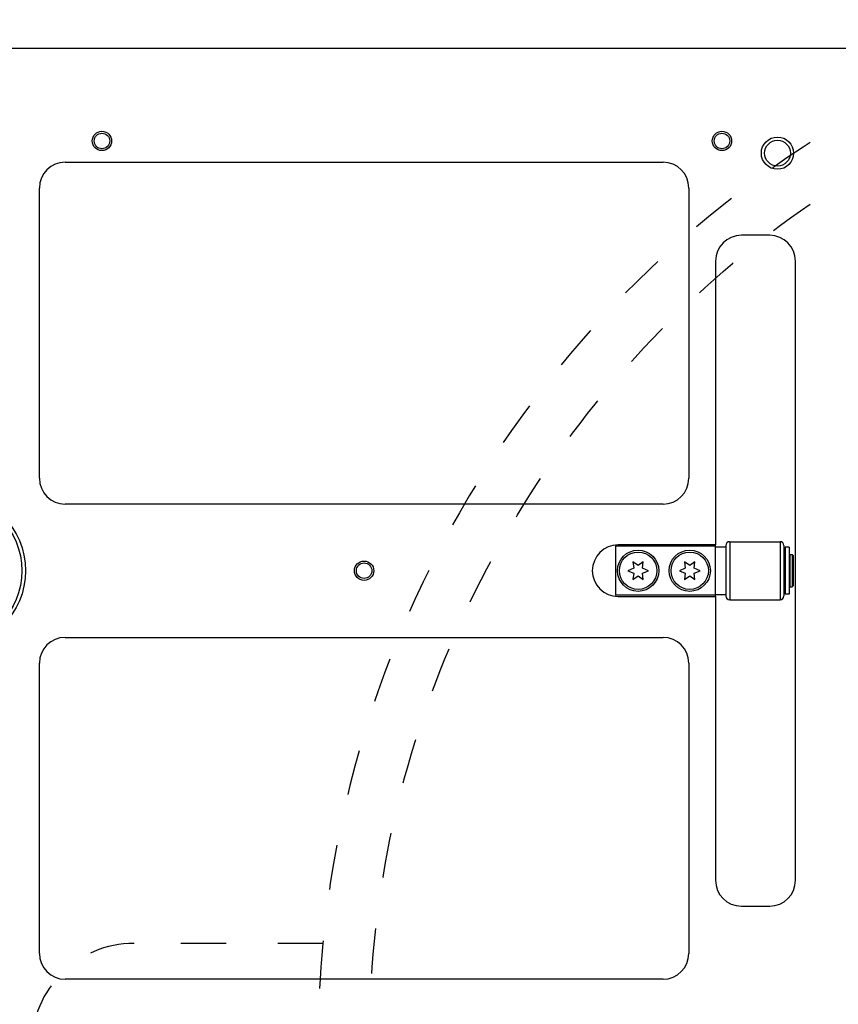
# Model space of a CAD drawing. Extents: x -1765 to 4890, y -3431 to 1272.
# Tile 170 of 189: x 1869 to 1996, y -1715 to -1563. Entities that reach past the tile are written whole.
import ezdxf

# ---------------------------------------------------------------- set-up
doc = ezdxf.new("R2010")
doc.units = 0
doc.linetypes.add('DASHED', pattern=[15, 7, -8])
doc.layers.get('0').update_dxf_attribs({"linetype": 'CONTINUOUS'})
doc.layers.add('1', color=7, linetype='CONTINUOUS')

# ---------------------------------------------------------------- blocks, each defined once
blk = doc.blocks.new('HEADPLATE_EG__455', base_point=(1534.3, -2091.02))
at = {"layer": '1', "color": 7, "linetype": 'DASHED'}
blk.add_line((1916.13, -1706), (1886.86, -1706), dxfattribs=at)
blk.add_circle((2082.06, -1721.88), 158.75, dxfattribs=at)
for centre, radius, start, end in [((2082.06, -1721.88), 166.69, 107.3657, 174.535), ((1886.86, -1721.88), 15.88, 90, -90), ((2082.06, -1721.88), 166.69, 174.535, -107.3657)]:
    blk.add_arc(centre, radius, start, end, dxfattribs=at)
blk = doc.blocks.new('DUT_BOARD__677', base_point=(2287.82, -1437.57))
at = {"color": 1, "linetype": 'CONTINUOUS'}
for p, q in [((1876.18, -1584.89), (1968.86, -1584.89)), ((1872.18, -1633.89), (1872.18, -1588.89)), ((1972.86, -1588.89), (1972.86, -1633.89)), ((1968.86, -1637.89), (1876.18, -1637.89)), ((1876.18, -1658.55), (1968.86, -1658.55)), ((1872.18, -1707.55), (1872.18, -1662.55)), ((1972.86, -1662.55), (1972.86, -1707.55)), ((1968.86, -1711.55), (1876.18, -1711.55))]:
    blk.add_line(p, q, dxfattribs=at)
for centre, start, end in [((1876.18, -1588.89), 90, 180), ((1968.86, -1588.89), 0, 90), ((1876.18, -1633.89), 180, -90), ((1968.86, -1633.89), -90, 0), ((1876.18, -1662.55), 90, 180), ((1968.86, -1662.55), 0, 90), ((1876.18, -1707.55), 180, -90), ((1968.86, -1707.55), -90, 0)]:
    blk.add_arc(centre, 4, start, end, dxfattribs=at)
blk = doc.blocks.new('BEARING_HK0509__702', base_point=(1987.6, -1643.72))
at = {"color": 1, "linetype": 'CONTINUOUS'}
for p, q in [((1979.2, -1643.72), (1987, -1643.72)), ((1979.2, -1643.72), (1979.2, -1652.72)), ((1987, -1643.72), (1987, -1652.72)), ((1978.6, -1644.32), (1978.6, -1644.52)), ((1978.6, -1644.52), (1978.6, -1645.72)), ((1987.6, -1644.32), (1987.6, -1652.12)), ((1978.6, -1645.72), (1978.6, -1650.72)), ((1978.6, -1650.72), (1978.6, -1651.92)), ((1978.6, -1651.92), (1978.6, -1652.12)), ((1979.2, -1652.72), (1987, -1652.72))]:
    blk.add_line(p, q, dxfattribs=at)
for centre, start, end in [((1979.2, -1644.32), 90, 180), ((1987, -1644.32), 0, 90), ((1979.2, -1652.12), 180, -90), ((1987, -1652.12), -90, 0)]:
    blk.add_arc(centre, 0.6, start, end, dxfattribs=at)
blk = doc.blocks.new('WASHER1__703', base_point=(1988.4, -1644.57))
at = {"color": 1, "linetype": 'CONTINUOUS'}
for p, q in [((1987.8, -1644.57), (1987.8, -1645.72)), ((1988.4, -1644.57), (1987.8, -1644.57)), ((1988.4, -1644.57), (1988.4, -1651.87)), ((1987.8, -1645.72), (1987.8, -1646.62)), ((1987.8, -1646.62), (1987.8, -1648.22)), ((1987.8, -1648.22), (1987.8, -1649.82)), ((1987.8, -1649.82), (1987.8, -1650.72)), ((1987.8, -1650.72), (1987.8, -1651.87)), ((1988.4, -1651.87), (1987.8, -1651.87))]:
    blk.add_line(p, q, dxfattribs=at)
blk = doc.blocks.new('23796-0S111__704', base_point=(1989.1, -1644.42))
at = {"color": 1, "linetype": 'CONTINUOUS'}
for p, q in [((1977, -1644.42), (1961.5, -1644.42)), ((1961.5, -1644.42), (1961.5, -1652.02)), ((1977, -1644.52), (1977, -1644.42)), ((1977, -1651.92), (1977, -1644.52)), ((1977, -1644.52), (1978.6, -1644.52)), ((1978.6, -1644.52), (1978.6, -1645.72)), ((1978.6, -1645.72), (1978.6, -1650.72)), ((1987.6, -1645.72), (1987.8, -1645.72)), ((1987.8, -1645.72), (1987.8, -1646.62)), ((1987.8, -1646.62), (1987.8, -1648.22)), ((1988.5, -1646.62), (1988.4, -1646.62)), ((1988.5, -1645.72), (1988.9, -1645.72)), ((1988.5, -1645.72), (1988.5, -1646.62)), ((1988.5, -1646.62), (1988.5, -1648.22)), ((1988.9, -1645.72), (1988.9, -1648.22)), ((1989.1, -1645.92), (1988.9, -1645.72)), ((1989.1, -1650.52), (1989.1, -1645.92)), ((1987.8, -1648.22), (1987.8, -1649.82)), ((1988.5, -1648.22), (1988.5, -1649.82)), ((1988.9, -1648.22), (1988.9, -1650.72)), ((1987.8, -1649.82), (1987.8, -1650.72)), ((1988.5, -1649.82), (1988.4, -1649.82)), ((1988.5, -1649.82), (1988.5, -1650.72)), ((1978.6, -1650.72), (1978.6, -1651.92)), ((1987.6, -1650.72), (1987.8, -1650.72)), ((1988.5, -1650.72), (1988.9, -1650.72)), ((1989.1, -1650.52), (1988.9, -1650.72)), ((1977, -1652.02), (1961.5, -1652.02)), ((1977, -1652.02), (1977, -1651.92)), ((1977, -1651.92), (1978.6, -1651.92))]:
    blk.add_line(p, q, dxfattribs=at)
for centre in [(1965, -1648.22), (1973, -1648.22)]:
    blk.add_circle(centre, 3.2, dxfattribs=at)
blk = doc.blocks.new('BEARING_ASSY2_1__705', base_point=(1989.1, -1643.72))
for name, p in [('BEARING_HK0509__702', (1987.6, -1643.72)), ('23796-0S111__704', (1989.1, -1644.42)), ('WASHER1__703', (1988.4, -1644.57))]:
    blk.add_blockref(name, p)
blk = doc.blocks.new('BEARINGS__710', base_point=(2330.3, -1469.57))
blk.add_blockref('BEARING_ASSY2_1__705', (1989.1, -1643.72))
blk = doc.blocks.new('21791-0S112_2__719', base_point=(1870.03, -1636.22))
at = {"color": 1, "linetype": 'CONTINUOUS'}
for radius in [12, 11.45, 8.49, 8.03]:
    blk.add_circle((1858.03, -1648.22), radius, dxfattribs=at)
blk = doc.blocks.new('BUSHINGS_INTERFACE__722', base_point=(2313.97, -1636.22))
blk.add_blockref('21791-0S112_2__719', (1870.03, -1636.22))
blk = doc.blocks.new('0515-2034_M3X12_13__723', base_point=(2189.9, -1645.32))
at = {"color": 1, "linetype": 'CONTINUOUS'}
for p, q in [((2186.2, -1646.83), (2186.31, -1647.82)), ((2187, -1647.42), (2186.2, -1646.83)), ((2187.8, -1646.83), (2187, -1647.42)), ((2187.69, -1647.82), (2187.8, -1646.83)), ((2186.31, -1647.82), (2185.4, -1648.22)), ((2185.4, -1648.22), (2186.31, -1648.62)), ((2186.31, -1648.62), (2186.2, -1649.6)), ((2188.6, -1648.22), (2187.69, -1647.82)), ((2187.69, -1648.62), (2188.6, -1648.22)), ((2187.8, -1649.6), (2187.69, -1648.62)), ((2186.2, -1649.6), (2187, -1649.02)), ((2187, -1649.02), (2187.8, -1649.6))]:
    blk.add_line(p, q, dxfattribs=at)
blk.add_circle((2187, -1648.22), 2.9, dxfattribs=at)
blk = doc.blocks.new('0515-2034_M3X12_10__724', base_point=(2197.9, -1645.32))
at = {"color": 1, "linetype": 'CONTINUOUS'}
for p, q in [((2194.2, -1646.83), (2194.31, -1647.82)), ((2195, -1647.42), (2194.2, -1646.83)), ((2195.8, -1646.83), (2195, -1647.42)), ((2195.69, -1647.82), (2195.8, -1646.83)), ((2194.31, -1647.82), (2193.4, -1648.22)), ((2193.4, -1648.22), (2194.31, -1648.62)), ((2194.31, -1648.62), (2194.2, -1649.6)), ((2196.6, -1648.22), (2195.69, -1647.82)), ((2195.69, -1648.62), (2196.6, -1648.22)), ((2195.8, -1649.6), (2195.69, -1648.62)), ((2194.2, -1649.6), (2195, -1649.02)), ((2195, -1649.02), (2195.8, -1649.6))]:
    blk.add_line(p, q, dxfattribs=at)
blk.add_circle((2195, -1648.22), 2.9, dxfattribs=at)
blk = doc.blocks.new('0515-2034_M3X12_2__725', base_point=(1967.9, -1645.32))
at = {"color": 1, "linetype": 'CONTINUOUS'}
for p, q in [((1964.2, -1646.83), (1964.31, -1647.82)), ((1965, -1647.42), (1964.2, -1646.83)), ((1965.8, -1646.83), (1965, -1647.42)), ((1965.69, -1647.82), (1965.8, -1646.83)), ((1964.31, -1647.82), (1963.4, -1648.22)), ((1963.4, -1648.22), (1964.31, -1648.62)), ((1964.31, -1648.62), (1964.2, -1649.6)), ((1966.6, -1648.22), (1965.69, -1647.82)), ((1965.69, -1648.62), (1966.6, -1648.22)), ((1965.8, -1649.6), (1965.69, -1648.62)), ((1964.2, -1649.6), (1965, -1649.02)), ((1965, -1649.02), (1965.8, -1649.6))]:
    blk.add_line(p, q, dxfattribs=at)
blk.add_circle((1965, -1648.22), 2.9, dxfattribs=at)
blk = doc.blocks.new('0515-2034_M3X12_3__726', base_point=(1975.9, -1645.32))
at = {"color": 1, "linetype": 'CONTINUOUS'}
for p, q in [((1972.2, -1646.83), (1972.31, -1647.82)), ((1973, -1647.42), (1972.2, -1646.83)), ((1973.8, -1646.83), (1973, -1647.42)), ((1973.69, -1647.82), (1973.8, -1646.83)), ((1972.31, -1647.82), (1971.4, -1648.22)), ((1971.4, -1648.22), (1972.31, -1648.62)), ((1972.31, -1648.62), (1972.2, -1649.6)), ((1974.6, -1648.22), (1973.69, -1647.82)), ((1973.69, -1648.62), (1974.6, -1648.22)), ((1973.8, -1649.6), (1973.69, -1648.62)), ((1972.2, -1649.6), (1973, -1649.02)), ((1973, -1649.02), (1973.8, -1649.6))]:
    blk.add_line(p, q, dxfattribs=at)
blk.add_circle((1973, -1648.22), 2.9, dxfattribs=at)
blk = doc.blocks.new('0515-2034_M3X12_3__727', base_point=(1975.9, -1792.64))
at = {"color": 1, "linetype": 'CONTINUOUS'}
for p, q in [((1972.31, -1795.14), (1971.4, -1795.54)), ((1972.2, -1794.15), (1972.31, -1795.14)), ((1973, -1794.74), (1972.2, -1794.15)), ((1973.8, -1794.15), (1973, -1794.74)), ((1973.69, -1795.14), (1973.8, -1794.15)), ((1974.6, -1795.54), (1973.69, -1795.14)), ((1971.4, -1795.54), (1972.31, -1795.94)), ((1972.31, -1795.94), (1972.2, -1796.92)), ((1972.2, -1796.92), (1973, -1796.34)), ((1973, -1796.34), (1973.8, -1796.92)), ((1973.69, -1795.94), (1974.6, -1795.54)), ((1973.8, -1796.92), (1973.69, -1795.94))]:
    blk.add_line(p, q, dxfattribs=at)
blk.add_circle((1973, -1795.54), 2.9, dxfattribs=at)
blk = doc.blocks.new('0515-2034_M3X12_8__728', base_point=(2197.9, -1792.64))
at = {"color": 1, "linetype": 'CONTINUOUS'}
for p, q in [((2194.31, -1795.14), (2193.4, -1795.54)), ((2194.2, -1794.15), (2194.31, -1795.14)), ((2195, -1794.74), (2194.2, -1794.15)), ((2195.8, -1794.15), (2195, -1794.74)), ((2195.69, -1795.14), (2195.8, -1794.15)), ((2196.6, -1795.54), (2195.69, -1795.14)), ((2193.4, -1795.54), (2194.31, -1795.94)), ((2194.31, -1795.94), (2194.2, -1796.92)), ((2194.2, -1796.92), (2195, -1796.34)), ((2195, -1796.34), (2195.8, -1796.92)), ((2195.69, -1795.94), (2196.6, -1795.54)), ((2195.8, -1796.92), (2195.69, -1795.94))]:
    blk.add_line(p, q, dxfattribs=at)
blk.add_circle((2195, -1795.54), 2.9, dxfattribs=at)
blk = doc.blocks.new('0515-2034_M3X12_9__729', base_point=(2189.9, -1792.64))
at = {"color": 1, "linetype": 'CONTINUOUS'}
for p, q in [((2186.31, -1795.14), (2185.4, -1795.54)), ((2186.2, -1794.15), (2186.31, -1795.14)), ((2187, -1794.74), (2186.2, -1794.15)), ((2187.8, -1794.15), (2187, -1794.74)), ((2187.69, -1795.14), (2187.8, -1794.15)), ((2188.6, -1795.54), (2187.69, -1795.14)), ((2185.4, -1795.54), (2186.31, -1795.94)), ((2186.31, -1795.94), (2186.2, -1796.92)), ((2186.2, -1796.92), (2187, -1796.34)), ((2187, -1796.34), (2187.8, -1796.92)), ((2187.69, -1795.94), (2188.6, -1795.54)), ((2187.8, -1796.92), (2187.69, -1795.94))]:
    blk.add_line(p, q, dxfattribs=at)
blk.add_circle((2187, -1795.54), 2.9, dxfattribs=at)
blk = doc.blocks.new('0515-2034_M3X12_2__730', base_point=(1967.9, -1792.64))
at = {"color": 1, "linetype": 'CONTINUOUS'}
for p, q in [((1964.31, -1795.14), (1963.4, -1795.54)), ((1964.2, -1794.15), (1964.31, -1795.14)), ((1965, -1794.74), (1964.2, -1794.15)), ((1965.8, -1794.15), (1965, -1794.74)), ((1965.69, -1795.14), (1965.8, -1794.15)), ((1966.6, -1795.54), (1965.69, -1795.14)), ((1963.4, -1795.54), (1964.31, -1795.94)), ((1964.31, -1795.94), (1964.2, -1796.92)), ((1964.2, -1796.92), (1965, -1796.34)), ((1965, -1796.34), (1965.8, -1796.92)), ((1965.69, -1795.94), (1966.6, -1795.54)), ((1965.8, -1796.92), (1965.69, -1795.94))]:
    blk.add_line(p, q, dxfattribs=at)
blk.add_circle((1965, -1795.54), 2.9, dxfattribs=at)
blk = doc.blocks.new('SCREWSET_STIFFENER__731', base_point=(2197.9, -1498))
for name, p in [('0515-2034_M3X12_2__725', (1967.9, -1645.32)), ('0515-2034_M3X12_3__726', (1975.9, -1645.32)), ('0515-2034_M3X12_13__723', (2189.9, -1645.32)), ('0515-2034_M3X12_10__724', (2197.9, -1645.32)), ('0515-2034_M3X12_2__730', (1967.9, -1792.64)), ('0515-2034_M3X12_3__727', (1975.9, -1792.64)), ('0515-2034_M3X12_9__729', (2189.9, -1792.64)), ('0515-2034_M3X12_8__728', (2197.9, -1792.64))]:
    blk.add_blockref(name, p)
blk = doc.blocks.new('SMALLPARTS__737', base_point=(2330.3, -1381.88))
for name, p in [('BEARINGS__710', (2330.3, -1469.57)), ('BUSHINGS_INTERFACE__722', (2313.97, -1636.22)), ('SCREWSET_STIFFENER__731', (2197.9, -1498))]:
    blk.add_blockref(name, p)
blk = doc.blocks.new('E7018-24101__738', base_point=(2316.8, -1421.88))
at = {"color": 1, "linetype": 'CONTINUOUS'}
for p, q in [((2010.5, -1567.28), (1847.2, -1567.28)), ((1876.18, -1584.89), (1968.86, -1584.89)), ((1872.18, -1633.89), (1872.18, -1588.89)), ((1972.86, -1588.89), (1972.86, -1633.89)), ((1985.4, -1596.22), (1981, -1596.22)), ((1977, -1600.22), (1977, -1644.22)), ((1989.4, -1696.22), (1989.4, -1600.22)), ((1968.86, -1637.89), (1876.18, -1637.89)), ((1977, -1644.22), (1961.9, -1644.22)), ((1977, -1644.42), (1977, -1644.22)), ((1977, -1644.52), (1977, -1644.42)), ((1977, -1651.92), (1977, -1644.52)), ((1961.9, -1652.22), (1977, -1652.22)), ((1977, -1652.02), (1977, -1651.92)), ((1977, -1652.22), (1977, -1652.02)), ((1977, -1652.22), (1977, -1696.22)), ((1876.18, -1658.55), (1968.86, -1658.55)), ((1872.18, -1707.55), (1872.18, -1662.55)), ((1972.86, -1662.55), (1972.86, -1707.55)), ((1981, -1700.22), (1985.4, -1700.22)), ((1968.86, -1711.55), (1876.18, -1711.55))]:
    blk.add_line(p, q, dxfattribs=at)
for centre, radius in [((1881.88, -1581.59), 1.5), ((1881.88, -1581.59), 1.2), ((1978, -1581.59), 1.5), ((1978, -1581.59), 1.2), ((1986.6, -1583.48), 2.5), ((1986.6, -1583.48), 2), ((1922.52, -1648.22), 1.5), ((1922.52, -1648.22), 1.2)]:
    blk.add_circle(centre, radius, dxfattribs=at)
for centre, start, end in [((1876.18, -1588.89), 90, 180), ((1968.86, -1588.89), 0, 90), ((1981, -1600.22), 90, 180), ((1985.4, -1600.22), 0, 90), ((1876.18, -1633.89), 180, -90), ((1968.86, -1633.89), -90, 0), ((1961.9, -1648.22), 90, -90), ((1876.18, -1662.55), 90, 180), ((1968.86, -1662.55), 0, 90), ((1981, -1696.22), 180, -90), ((1985.4, -1696.22), -90, 0), ((1876.18, -1707.55), 180, -90), ((1968.86, -1707.55), -90, 0)]:
    blk.add_arc(centre, 4, start, end, dxfattribs=at)
blk = doc.blocks.new('E7018-64101__739', base_point=(2330.3, -1381.88))
for name, p in [('SMALLPARTS__737', (2330.3, -1381.88)), ('E7018-24101__738', (2316.8, -1421.88))]:
    blk.add_blockref(name, p)
blk = doc.blocks.new('STIFF_ASSY_DUTBD__740', base_point=(2330.3, -1381.88))
for name, p in [('E7018-64101__739', (2330.3, -1381.88)), ('DUT_BOARD__677', (2287.82, -1437.57))]:
    blk.add_blockref(name, p)
blk = doc.blocks.new('A1__741', base_point=(2330.3, -1381.88))
blk.add_blockref('STIFF_ASSY_DUTBD__740', (2330.3, -1381.88))
blk = doc.blocks.new('FRONT1__742', base_point=(2332.36, -1381.88))
blk.add_blockref('A1__741', (2330.3, -1381.88))
blk = doc.blocks.new('L1__743', base_point=(2332.36, -1381.88))
blk.add_blockref('FRONT1__742', (2332.36, -1381.88))

msp = doc.modelspace()

# ---------------------------------------------------------------- block references
msp.add_blockref('L1__743', (2332.36, -1381.88))
at = {"layer": '1'}
msp.add_blockref('HEADPLATE_EG__455', (1534.3, -2091.02), dxfattribs=at)

doc.saveas('drawing.dxf')
